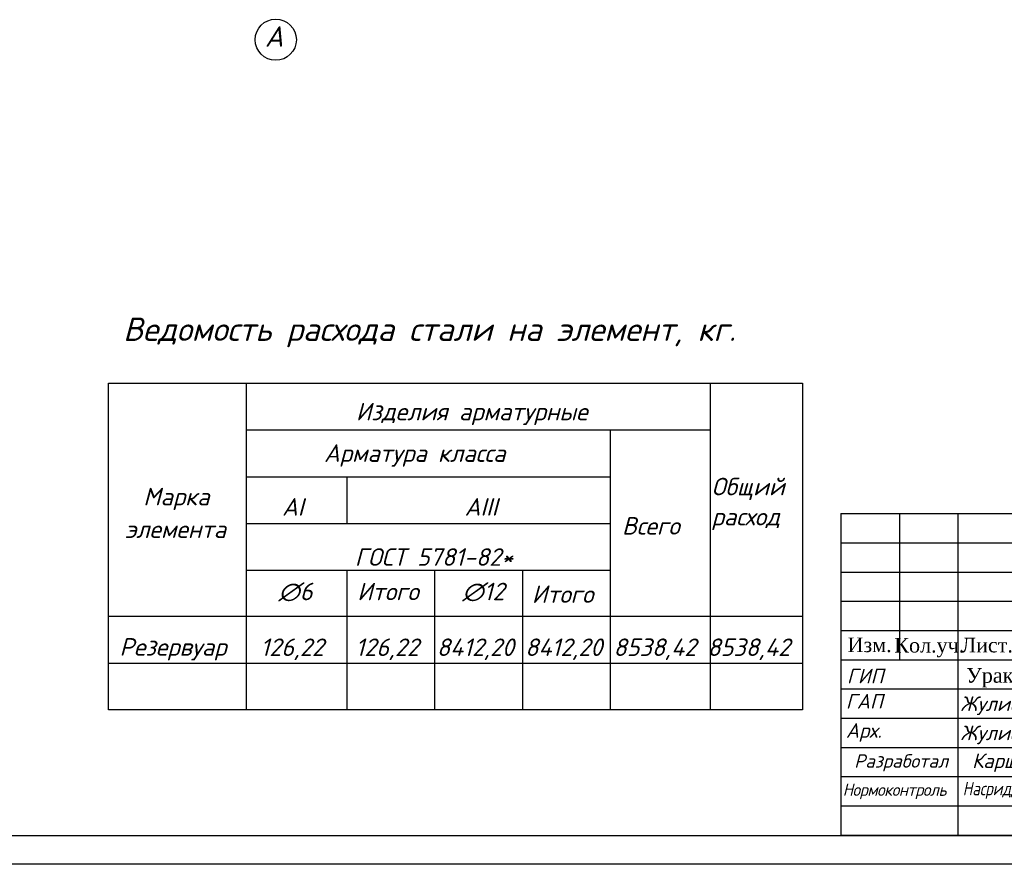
# Model space of a CAD drawing. Extents: x -119078 to 1619993, y 264752 to 340742.
# Tile 99 of 220: x 573802 to 590648, y 297220 to 311668. Entities that reach past the tile are written whole.
import ezdxf
from ezdxf.enums import TextEntityAlignment as Align

# ---------------------------------------------------------------- set-up
doc = ezdxf.new("R2010")
doc.units = 0
doc.header["$MEASUREMENT"] = 0
doc.linetypes.add('CONTI', pattern=[0])
doc.layers.get('0').update_dxf_attribs({"color": 250, "linetype": 'CONTI'})
for name, color, linetype in [('BC-Form$1$SHEET-TEXT', 7, 'Continuous'), ('PDF _Геометрия', 250, 'Continuous'), ('PDF _Текст', 7, 'Continuous'), ('SHTAMP', 250, 'Continuous')]:
    doc.layers.add(name, color=color, linetype=linetype)
doc.layers.add('Графа', color=7, linetype='Continuous', lineweight=30)
doc.layers.add('НАДПИСИ', color=7, linetype='Continuous', lineweight=13)
doc.styles.add('ICOCPEUR', font='isocpeui.ttf')
doc.styles.add('ISO', font='times.ttf')
doc.styles.add('ISOCPEUR', font='isocpeui.ttf')
doc.styles.add('PDF ISOCPEUR Italic', font='isocpeui.ttf')
doc.styles.add('ГОСТ 250', font='isocpeui.ttf', dxfattribs={"height": 250})
doc.styles.add('ГОСТ 350', font='isocpeui.ttf', dxfattribs={"height": 350})

# ---------------------------------------------------------------- blocks, each defined once
blk = doc.blocks.new('A$Cbab827f9')
at = {"layer": 'Графа'}
for p, q in [((-18500, 5500), (0, 5500)), ((-18500, 5500), (0, 5500)), ((-18500, 5500), (-18500, 0)), ((-17500, 5500), (-17500, 3000)), ((-16500, 5500), (-16500, 0)), ((-18500, 5000), (-12000, 5000)), ((-18500, 4500), (-12000, 4500)), ((-18500, 4000), (-12000, 4000)), ((-18500, 3500), (-12000, 3500)), ((-18500, 3000), (0, 3000)), ((-18500, 2500), (-12000, 2500)), ((-18500, 2000), (-12000, 2000)), ((-18500, 1500), (-12000, 1500)), ((-18500, 1000), (-12000, 1000)), ((-18500, 500), (-12000, 500)), ((-18500, 0), (0, 0)), ((-18500, 0), (0, 0))]:
    blk.add_line(p, q, dxfattribs=at)
at = {"style": 'ISOCPEUR'}
for s, p in [('ГAП            ', (-18415, 2164)), ('Арх.  ', (-18415, 1664))]:
    blk.add_text(s, height=250, dxfattribs=at).set_placement(p)
at = {"insert": (-18397, 2846, 0), "char_height": 250, "attachment_point": 1, "style": 'ISOCPEUR'}
blk.add_mtext_dynamic_manual_height_columns('ГИП', width=1128.03, gutter_width=1500, heights=[0], dxfattribs=at)
at = {"color": 7, "lineweight": 20, "insert": (-16356, 2857), "char_height": 250, "attachment_point": 1, "style": 'ISO'}
blk.add_mtext_dynamic_manual_height_columns('Ураков Х', width=2171.11, gutter_width=1500, heights=[0], dxfattribs=at)
at = {"insert": (-18469, 881), "char_height": 210, "width": 1971.75, "attachment_point": 1, "style": 'ISOCPEUR'}
blk.add_mtext('{\\W0.95;\\T0.95;Нормоконтроль}', dxfattribs=at)
at = {"color": 3, "lineweight": 30, "insert": (-16415, 911), "char_height": 230, "width": 2499.02, "attachment_point": 1, "style": 'PDF ISOCPEUR Italic'}
blk.add_mtext('\\pt500;{\\W0.8;\\C7;Насриддинов Ф.}', dxfattribs=at)
at = {"layer": 'BC-Form$1$SHEET-TEXT', "width": 12000, "attachment_point": 5, "style": 'ГОСТ 350'}
for s, insert, char_height in [('Разработал', (-17469, 1237), 230), ('Каршиев С.', (-15395, 1237), 250)]:
    blk.add_mtext(s, dxfattribs=dict(at, insert=insert, char_height=char_height))
at = {"layer": 'SHTAMP', "style": 'ГОСТ 250'}
for p in [(-16456, 2123), (-16456, 1623)]:
    blk.add_text('Жулиев С.Б. ', height=250, dxfattribs=at).set_placement(p)
at = {"layer": 'НАДПИСИ', "linetype": 'Continuous', "ltscale": 1000, "style": 'ISO'}
for s, p in [('Изм.', (-18009, 3255)), ('Кол.уч.', (-16988, 3248)), ('Лист.', (-16000, 3250))]:
    blk.add_text(s, height=250, dxfattribs=at).set_placement(p, align=Align.MIDDLE_CENTER)

msp = doc.modelspace()

# ---------------------------------------------------------------- linework, layer by layer
at = {"layer": 'PDF _Геометрия', "lineweight": -3}
msp.add_lwpolyline([(543858.438, 297220.374), (543858.438, 326913.75), (606852.084, 326913.75), (606852.084, 297220.374)], close=True, dxfattribs=at)
at = {"layer": 'PDF _Геометрия', "lineweight": 30}
msp.add_lwpolyline([(545357.077, 297715.687), (606356.771, 297715.687), (606356.771, 326418.437), (545357.077, 326418.437)], close=True, dxfattribs=at)
at = {"layer": 'PDF _Геометрия', "color": 7, "lineweight": -3}
for points in [[(585617.398, 305450.189), (587193.323, 305450.189), (587193.323, 299862.043), (575318.338, 299862.043), (575318.338, 305450.189), (585617.398, 305450.189), (585617.398, 299862.043)], [(577674.249, 305450.189), (577674.249, 299862.043)], [(577674.249, 304650.068), (585617.398, 304650.068)], [(583903.762, 304650.068), (583903.762, 299862.043)], [(577674.249, 303849.947), (583903.762, 303849.947)], [(579401.494, 303849.947), (579401.494, 303049.826)], [(577674.249, 303049.826), (583903.762, 303049.826)], [(577674.249, 302249.705), (583903.762, 302249.705)], [(579401.494, 302249.705), (579401.494, 299862.043)], [(580900.133, 302249.705), (580900.133, 299862.043)], [(582405.122, 302249.705), (582405.122, 299862.043)], [(575318.338, 301462.285), (587193.323, 301462.285)], [(575318.338, 300662.164), (587193.323, 300662.164)]]:
    msp.add_lwpolyline(points, dxfattribs=at)
at = {"layer": 'PDF _Геометрия', "color": 1, "lineweight": -3}
msp.add_circle((578182.838, 311325.729), 352.434, dxfattribs=at)

# ---------------------------------------------------------------- block references
at = {"color": 1, "lineweight": 30}
msp.add_blockref('A$Cbab827f9', (606352.538, 297719.921), dxfattribs=at)

# ---------------------------------------------------------------- texts
at = {"linetype": 'Continuous', "lineweight": 25, "ltscale": 15, "insert": (12863.76, 311222.017), "char_height": 250, "width": 17877.44941, "attachment_point": 1, "style": 'ICOCPEUR'}
msp.add_mtext('\\pi4862.31;{\\H1.16667x;\\LАнтисейсмические мероприятия\\P\\pi0;\\H0.71428x;\\l       Для обеспечения сейсмостойкости несущих конструкций и фундаментов соблюдены все условия КМК 2.01.03-19 «Строительство в сейсмических районах».\\P\\pi5355.138;\\H1.4x;\\LАнтикоррозионная защита\\l\\P\\pi0;\\H0.71428x;       Защита конструкций от коррозии должна производиться в соответствии КМК 2.03.11-96 "Защита строительных конструкций от коррозии" ГОСТ 9.402-2004 «Покрытия лакокрасочные. Подготовка (металлических поверхностей перед окрашиванием». Антикоррозионное покрытие должно обеспечивать защиту конструкций. \\P       \\A1;Все несущие металлоконструкции грунтовать и\\A0; окрасить эмалью ПФ-115 (ГОСТ6465-76) за 2 раза по грунтовке ГФ-021 (ГОСТ 25129-82)\\A1;.\\P      Для железобетонных конструкций использовать бетон \\A0;на портландцементе по ГОСТ 10178-85*,\\A1; водонепроницаемости W\\A0;4\\A1; и морозостойкостью F100\\A0;.\\A1;\\P\\A0;       \\A1;Все \\A0;поверхности бетонных и ж.б конструкций, соприкасающиеся с грунтом обмазать \\A1;\\C256;горячим битумом за 2 раза\\A0;\\C0; по ГОСТ 28379-89.}\\P\\pi5566.64787;{\\H1.16666x;\\LАнтипросадочные мероприятия\\A1;\\l\\P\\pi0;\\H0.71428x;        В соответствии с требованиями КМК 2.02.01-98 приняты противопросадочные мероприятия для первого типа грунтовых условий. Для устранения просадочных свойств грунтов I типа предусмотрено уплотнение тяжелыми трамбовками грунтов в основании котлованов и устройство подготовки из бетона класса В7,5. Насыпные грунты и строительный мусор толщиной до 1,5м удалить и заменить засыпкой из ГПС до бетонной подготовки.}', dxfattribs=at)
at = {"layer": 'PDF _Текст', "lineweight": 30, "attachment_point": 7, "style": 'PDF ISOCPEUR Italic'}
for s, insert, char_height in [('А', (577996.806, 311204.831), 349.994), ('Ведомость расхода стали на элемент, кг.', (575572.344, 306064.796), 399.99311), ('Изделия арматурные', (579553.898, 304733.188), 299.99586), ('Арматура класса', (579007.784, 304021.969), 299.99586), ('Общий', (585640.363, 303450.454), 299.9959), ('Марка', (575915.253, 303279), 299.9959), ('AI', (578290.215, 303183.747), 299.9959), ('AIII', (581414.497, 303183.747), 299.9959), ('Всего', (584106.967, 302859.889), 299.9959), ('расход', (585640.363, 302936.091), 299.9959), ('элемента', (575604.095, 302802.737), 299.9959), ('ГОСТ 5781-82*', (579534.848, 302326.475), 299.99586), ('∅12', (581376.396, 301717.584), 299.9959), ('Итого', (582563.877, 301692.184), 299.9959), ('Резервуар', (575508.843, 300707.182), 299.9959), ('126,22', (577921.906, 300713.533), 299.9959), ('126,22', (579547.548, 300713.533), 299.9959), ('8412,20 8412,20 8538,42 8538,42', (580939.653, 300713.533), 299.99586)]:
    msp.add_mtext(s, dxfattribs=dict(at, insert=insert, char_height=char_height))
at = {"layer": 'PDF _Текст', "lineweight": 30, "insert": (577847.843, 301717.584), "char_height": 299.99586, "width": 3695.13369, "attachment_point": 7, "style": 'PDF ISOCPEUR Italic'}
msp.add_mtext('  ∅6    Итого', dxfattribs=at)

doc.saveas('drawing.dxf')
